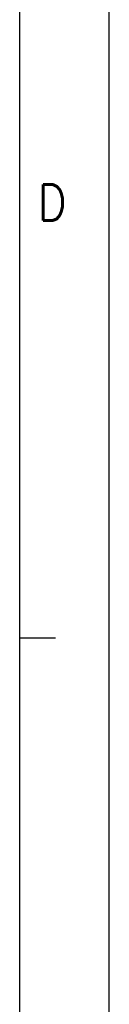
# Model space of a CAD drawing. Header units: millimetres. Extents: x -235 to 1816, y -109 to 485.
# Tile 22 of 51: x 600 to 605, y 21 to 76. Entities that reach past the tile are written whole.
import ezdxf

# ---------------------------------------------------------------- set-up
doc = ezdxf.new("R2010")
doc.units = ezdxf.units.MM
doc.layers.add('1', color=7, linetype='Continuous')
doc.styles.add('CONVERTER_11', font='txt.shx', dxfattribs={"width": 0.9})

# ---------------------------------------------------------------- blocks, each defined once
blk = doc.blocks.new('Marco_a1', base_point=(184.814, 187.78))
at = {"layer": '1', "color": 2, "linetype": 'Continuous'}
for p, q in [((604.814, -109.22), (604.814, 484.78)), ((601.814, 40.98), (599.814, 40.98))]:
    blk.add_line(p, q, dxfattribs=at)
at = {"layer": '1', "color": 7, "linetype": 'Continuous'}
blk.add_line((599.814, -104.22), (599.814, 479.78), dxfattribs=at)
at = {"layer": '1', "color": 2, "insert": (600.814, 65.313), "char_height": 2, "attachment_point": 4, "line_spacing_factor": 1.20048, "style": 'CONVERTER_11'}
blk.add_mtext('D', dxfattribs=at)
blk = doc.blocks.new('Top', base_point=(184.814, 187.78))
blk.add_blockref('Marco_a1', (184.814, 187.78))
blk = doc.blocks.new('_dummy_frame__64', base_point=(-235.186, -174.573))
blk.add_blockref('Top', (184.814, 187.78))
blk = doc.blocks.new('_dummy_frame__65', base_point=(-346.5, -309.513))
at = {"layer": '1'}
blk.add_blockref('_dummy_frame__64', (-235.186, -174.573), dxfattribs=at)

msp = doc.modelspace()

# ---------------------------------------------------------------- block references
at = {"layer": '1'}
msp.add_blockref('_dummy_frame__65', (-346.5, -309.513), dxfattribs=at)

doc.saveas('drawing.dxf')
